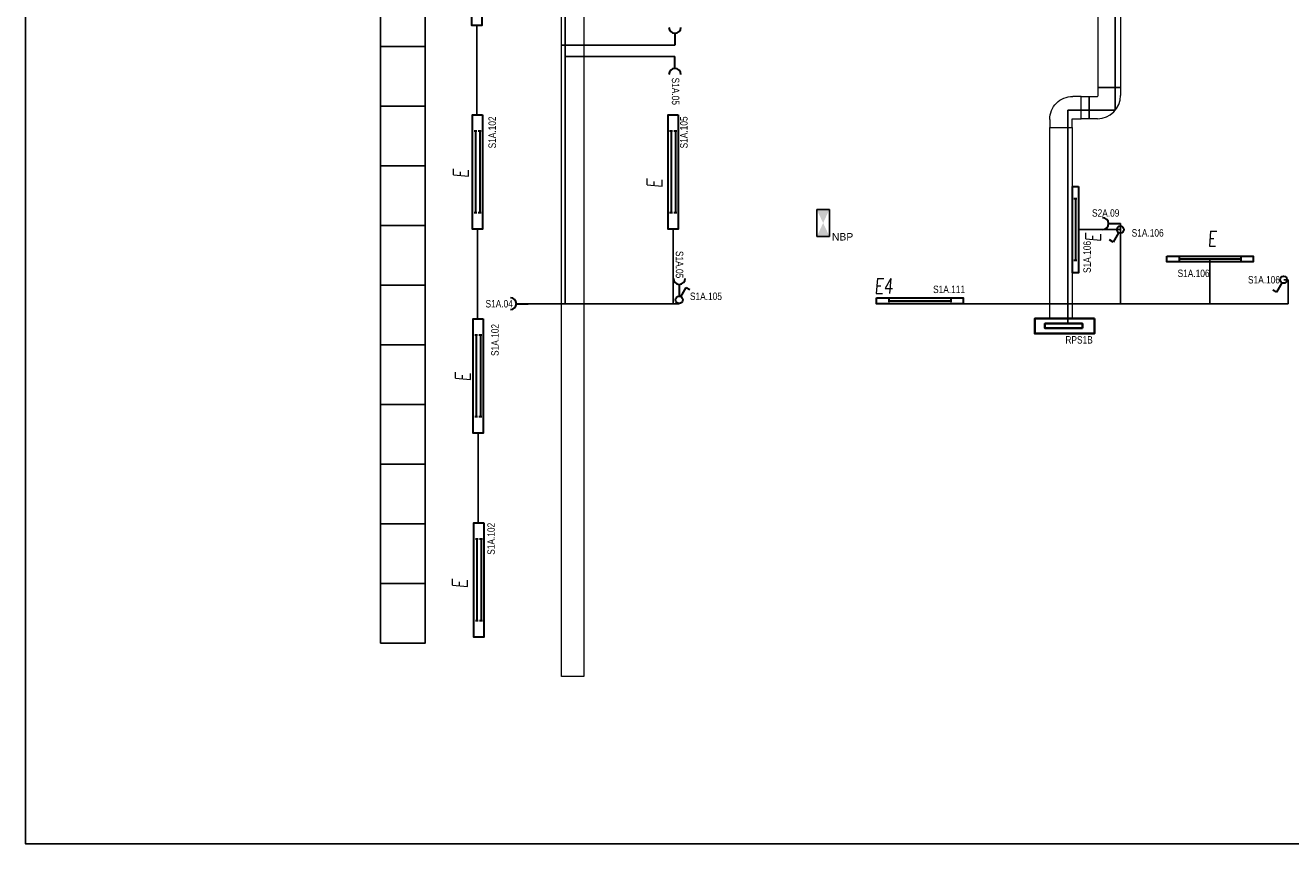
# Model space of a CAD drawing. Header units: millimetres. Extents: x 373037 to 682063, y 76092 to 274210.
# Tile 8 of 256: x 420037 to 437010, y 110792 to 121765. Entities that reach past the tile are written whole.
import ezdxf
from ezdxf.enums import TextEntityAlignment as Align

# ---------------------------------------------------------------- set-up
doc = ezdxf.new("R2010")
doc.units = ezdxf.units.MM
doc.header["$LTSCALE"] = 100
doc.layers.get('0').update_dxf_attribs({"linetype": 'CONTINUOUS'})
for name, color, linetype, lineweight in [('2DE_OBL', 97, 'CONTINUOUS', 30), ('2DE_OBL_L1', 91, 'CONTINUOUS', 30), ('2DE_PRO_KK', 136, 'CONTINUOUS', 15), ('CAT_SLN-HL.ŽLAB', 11, 'CONTINUOUS', 200), ('E_NOUZOVÉ+PP OSVĚTLENÍ', 60, 'CONTINUOUS', 25), ('E_ROZVADĚČE', 1, 'CONTINUOUS', 35), ('E_SVĚTLA POPIS', 130, 'CONTINUOUS', 30), ('E_VEDENÍ SILNOPROUD', 50, 'CONTINUOUS', 25), ('E_VYPINACE', 170, 'CONTINUOUS', 30), ('E_ZÁSUVKY POPIS', 156, 'CONTINUOUS', 30), ('E_ZÁSUVKY.OST.+VYVODY', 11, 'CONTINUOUS', 30), ('E_ŽLABY', 40, 'CONTINUOUS', 15), ('U1 LIGHTING', 10, 'CONTINUOUS', 35)]:
    doc.layers.add(name, color=color, linetype=linetype, lineweight=lineweight)
for name, color, linetype in [('E_RÁM', 253, 'CONTINUOUS'), ('GC3_MEP_E_LV_SECURITY LIGHT', 80, 'CONTINUOUS'), ('PIKTOGRAMY', 210, 'CONTINUOUS'), ('Svetla - prepinace', 7, 'CONTINUOUS')]:
    doc.layers.add(name, color=color, linetype=linetype)
doc.styles.add('ARIAL', font='arial.ttf')
doc.styles.add('CP_ATTR', font='ROMANS.SHX')
doc.styles.add('CS-ROMANS', font='romans.shx', dxfattribs={"width": 0.75, "oblique": 5})
doc.styles.get("Standard").update_dxf_attribs({"font": 'arial.ttf'})
doc.styles.add('V+P_01_B3_E_FP_001$0$BLOCK', font='romans.shx', dxfattribs={"width": 0.8})

# ---------------------------------------------------------------- blocks, each defined once
blk = doc.blocks.new('2DELLI009_CZ')
for p, q in [((-0.5, 0.1), (-0.5, -0.1)), ((-0.5, 0), (0.5, 0)), ((0.5, 0.1), (0.5, -0.1))]:
    blk.add_line(p, q)
blk.add_lwpolyline([(-0.7, 0.2), (0.7, 0.2), (0.7, -0.2), (-0.7, -0.2)], close=True)
at = {"linetype": 'ByBlock', "style": 'CP_ATTR', "flags": 9}
for tag, p in [('NAME', (-0.092, -0.018)), ('GROUP', (-0.092, -0.018)), ('NUMBER', (-0.092, -0.018)), ('PRODUCER', (-0.092, -0.018)), ('ARTICLE', (-0.092, -0.018)), ('CHARACTER', (-0.092, -0.018)), ('VOLTAGE', (-0.092, -0.019)), ('WEIGHT', (-0.092, -0.018)), ('OTHER', (-0.092, -0.018)), ('PRODUCT-TYPE', (-0.092, -0.019)), ('ORDER-NO', (-0.092, -0.019)), ('POWER', (-0.092, -0.019))]:
    blk.add_attdef(tag, text='', height=0.00005, dxfattribs=at).set_placement(p, align=Align.MIDDLE_LEFT)
blk = doc.blocks.new('V+P_01_B3_E_FP_001$0$E-LI-35')
at = {"layer": 'E_NOUZOVÉ+PP OSVĚTLENÍ', "linetype": 'ByBlock'}
for p, q in [((-10.9, -1.9), (10.9, -1.9)), ((-10.9, -12.1), (-10.9, -1.9)), ((10.9, -1.9), (10.9, -12.1)), ((-10.9, -12.1), (10.9, -12.1))]:
    blk.add_line(p, q, dxfattribs=at)
at = {"layer": 'E_NOUZOVÉ+PP OSVĚTLENÍ'}
blk.add_solid([(-10.9, -12.1), (-10.9, -1.9), (10.9, -1.9), (10.9, -12.1)], dxfattribs=at)
at = {"layer": 'E_NOUZOVÉ+PP OSVĚTLENÍ', "style": 'V+P_01_B3_E_FP_001$0$BLOCK', "width": 0.8, "flags": 8}
for tag, p in [('DIVERS.1', (-17.9, -2.1)), ('DIVERS.2', (-16.4, -12))]:
    blk.add_attdef(tag, text='', height=7.25, dxfattribs=at).set_placement(p, align=Align.RIGHT)
at = {"layer": 'E_NOUZOVÉ+PP OSVĚTLENÍ', "style": 'V+P_01_B3_E_FP_001$0$BLOCK', "width": 0.8}
for tag, p, height, flags in [('BLOCKNAME', (-6.8, -1.4), 2.54, 3), ('LEISTUNG', (13.3, -12), 7.25, 8)]:
    blk.add_attdef(tag, p, '', height=height, dxfattribs=dict(at, flags=flags))
blk.add_attdef('STROMKREIS', text='', height=7.25, dxfattribs=at).set_placement((-11.8, -23.8), align=Align.BOTTOM_CENTER)
blk = doc.blocks.new('*U41')
at = {"layer": 'GC3_MEP_E_LV_SECURITY LIGHT', "xscale": 16.54563019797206, "yscale": 16.54563022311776, "zscale": 16.54563022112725, "rotation": 270.2193183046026}
blk.add_blockref('V+P_01_B3_E_FP_001$0$E-LI-35', (116, 0), dxfattribs=at)
at = {"layer": 'PIKTOGRAMY', "style": 'ARIAL'}
blk.add_attdef('PIKTOGRAM', (162, -40), '', height=100, dxfattribs=at)
blk = doc.blocks.new('E4')
at = {"layer": 'U1 LIGHTING', "style": 'CS-ROMANS', "oblique": 5, "width": 0.75}
blk.add_text('E4', height=200, dxfattribs=at).set_placement((229480, 21709))
blk = doc.blocks.new('Rozvaděč')
at = {"layer": 'E_ROZVADĚČE'}
blk.add_lwpolyline([(2, 6), (802, 6), (802, 206), (2, 206), (2, 6)], dxfattribs=at)
blk.add_lwpolyline([(161, 134), (664, 134), (664, 73), (161, 73)], close=True, dxfattribs=at)
blk = doc.blocks.new('2DELLI010_CZ')
for p, q in [((-0.5, 0.25), (-0.5, 0.05)), ((0.5, 0.25), (0.5, 0.05)), ((-0.5, 0.15), (0.5, 0.15)), ((-0.5, -0.05), (-0.5, -0.25)), ((-0.5, -0.15), (0.5, -0.15)), ((0.5, -0.05), (0.5, -0.25))]:
    blk.add_line(p, q)
blk.add_lwpolyline([(-0.7, 0.35), (0.7, 0.35), (0.7, -0.35), (-0.7, -0.35)], close=True)
at = {"linetype": 'ByBlock', "style": 'CP_ATTR', "flags": 9}
for tag, p in [('NAME', (-0.092, -0.018)), ('GROUP', (-0.092, -0.018)), ('NUMBER', (-0.092, -0.018)), ('PRODUCER', (-0.092, -0.018)), ('ARTICLE', (-0.092, -0.018)), ('CHARACTER', (-0.092, -0.018)), ('VOLTAGE', (-0.092, -0.019)), ('WEIGHT', (-0.092, -0.018)), ('OTHER', (-0.092, -0.018)), ('PRODUCT-TYPE', (-0.092, -0.019)), ('ORDER-NO', (-0.092, -0.019)), ('POWER', (-0.092, -0.019))]:
    blk.add_attdef(tag, text='', height=0.00005, dxfattribs=at).set_placement(p, align=Align.MIDDLE_LEFT)
blk = doc.blocks.new('zasuvka_jednoducha')
at = {"color": 1, "lineweight": 30}
blk.add_line((19281, 12983), (19281, 13143), dxfattribs=at)
blk.add_arc((19281, 12903), 80, 0, 180, dxfattribs=at)
blk = doc.blocks.new('*U30')
at = {"color": 0, "linetype": 'ByBlock'}
for p, q in [((24, 249.57), (96, 374.28)), ((96, 374.28), (143.56, 346.82))]:
    blk.add_line(p, q, dxfattribs=at)
blk.add_circle((0, 208), 48, dxfattribs=at)
blk = doc.blocks.new('prepinas-svetel-jednoduchy')
at = {"layer": 'E_VYPINACE', "rotation": 89.99999999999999}
blk.add_blockref('*U30', (208, 2), dxfattribs=at)
blk = doc.blocks.new('*U192')
for p, q in [((120, 160), (120, 270)), ((120, 270), (420, 270)), ((420, 270), (420, 160)), ((0, -150), (0, 150)), ((0, 150), (110, 150)), ((110, -150), (0, -150))]:
    blk.add_line(p, q)
for radius in [310, 10]:
    blk.add_arc((110, 160), radius, 270, 0)
at = {"style": 'CP_ATTR', "flags": 9}
for tag in ['NAME', 'PRODUCER', 'PRODUCT-TYPE', 'ARTICLE', 'FLOW', 'NUMBER', 'SYSTEM', 'FORM', 'SIZE', 'OTHER']:
    blk.add_attdef(tag, (0, 0), '', height=0.0001, dxfattribs=at)
blk = doc.blocks.new('*U193')
for p, q in [((120, 160), (120, 270)), ((120, 270), (420, 270)), ((420, 270), (420, 160)), ((0, -150), (0, 150)), ((0, 150), (110, 150)), ((110, -150), (0, -150))]:
    blk.add_line(p, q)
for radius in [310, 10]:
    blk.add_arc((110, 160), radius, 270, 0)
at = {"style": 'CP_ATTR', "flags": 9}
for tag in ['NAME', 'PRODUCER', 'PRODUCT-TYPE', 'ARTICLE', 'FLOW', 'NUMBER', 'SYSTEM', 'FORM', 'SIZE', 'OTHER']:
    blk.add_attdef(tag, (0, 0), '', height=0.0001, dxfattribs=at)
blk = doc.blocks.new('*U196')
for p, q in [((0, -150), (0, 150)), ((0, 150), (3906, 150)), ((3906, 150), (3906, -150)), ((3906, -150), (0, -150))]:
    blk.add_line(p, q)
at = {"style": 'CP_ATTR', "flags": 9}
for tag in ['NAME', 'PRODUCER', 'PRODUCT-TYPE', 'ARTICLE', 'FLOW', 'NUMBER', 'SYSTEM', 'FORM', 'SIZE', 'OTHER']:
    blk.add_attdef(tag, (0, 0), '', height=0.0001, dxfattribs=at)
blk = doc.blocks.new('*U197')
for p, q in [((0, -150), (0, 150)), ((0, 150), (110, 150)), ((110, 150), (110, -150)), ((110, -150), (0, -150))]:
    blk.add_line(p, q)
at = {"style": 'CP_ATTR', "flags": 9}
for tag in ['NAME', 'PRODUCER', 'PRODUCT-TYPE', 'ARTICLE', 'FLOW', 'NUMBER', 'SYSTEM', 'FORM', 'SIZE', 'OTHER']:
    blk.add_attdef(tag, (0, 0), '', height=0.0001, dxfattribs=at)
blk = doc.blocks.new('E')
at = {"layer": 'U1 LIGHTING', "style": 'CS-ROMANS', "oblique": 5, "width": 0.75}
blk.add_text('E', height=200, dxfattribs=at).set_placement((229480, 21709))
blk = doc.blocks.new('*U199')
for p, q in [((0, -150), (0, 150)), ((0, 150), (2561, 150)), ((2561, 150), (2561, -150)), ((2561, -150), (0, -150))]:
    blk.add_line(p, q)
at = {"style": 'CP_ATTR', "flags": 9}
for tag in ['NAME', 'PRODUCER', 'PRODUCT-TYPE', 'ARTICLE', 'FLOW', 'NUMBER', 'SYSTEM', 'FORM', 'SIZE', 'OTHER']:
    blk.add_attdef(tag, (0, 0), '', height=0.0001, dxfattribs=at)
blk = doc.blocks.new('*U204')
for p, q in [((0, -150), (0, 150)), ((0, 150), (5735, 150)), ((5735, 150), (5735, -150)), ((5735, -150), (0, -150))]:
    blk.add_line(p, q)
at = {"style": 'CP_ATTR', "flags": 9}
for tag in ['NAME', 'PRODUCER', 'PRODUCT-TYPE', 'ARTICLE', 'FLOW', 'NUMBER', 'SYSTEM', 'FORM', 'SIZE', 'OTHER']:
    blk.add_attdef(tag, (0, 0), '', height=0.0001, dxfattribs=at)
blk = doc.blocks.new('*U205')
for p, q in [((0, -150), (0, 150)), ((0, 150), (8465, 150)), ((8465, 150), (8465, -150)), ((8465, -150), (0, -150))]:
    blk.add_line(p, q)
at = {"style": 'CP_ATTR', "flags": 9}
for tag in ['NAME', 'PRODUCER', 'PRODUCT-TYPE', 'ARTICLE', 'FLOW', 'NUMBER', 'SYSTEM', 'FORM', 'SIZE', 'OTHER']:
    blk.add_attdef(tag, (0, 0), '', height=0.0001, dxfattribs=at)

msp = doc.modelspace()

# ---------------------------------------------------------------- linework, layer by layer
at = {"layer": 'E_RÁM', "color": 252, "true_color": 0x939598}
msp.add_lwpolyline([(446617, 110792), (420037, 110792), (420037, 134472), (446617, 134472)], close=True, dxfattribs=at)
at = {"layer": 'E_VEDENÍ SILNOPROUD'}
for p, q in [((427277, 118032), (427277, 127882)), ((434655, 125367), (434655, 120933)), ((426095, 121764), (426095, 120564)), ((427277, 121497), (428750, 121497)), ((427277, 121347), (428750, 121347)), ((434655, 120933), (434655, 120626)), ((434020, 120626), (434020, 117766)), ((434655, 120626), (434020, 120626)), ((426103, 119030), (426103, 117830)), ((428727, 119032), (428727, 118032)), ((434727, 119026), (434163, 119026)), ((434727, 118032), (434727, 119106)), ((435927, 118632), (435927, 118032)), ((436977, 118354), (436917, 118354)), ((436977, 118032), (436977, 118354)), ((428727, 118032), (426777, 118032)), ((428727, 118032), (428809, 118032)), ((432615, 118032), (433527, 118032)), ((435927, 118032), (433527, 118032)), ((435927, 118032), (436977, 118032)), ((426112, 116296), (426112, 115096))]:
    msp.add_line(p, q, dxfattribs=at)
at = {"layer": 'E_VEDENÍ SILNOPROUD', "color": 242, "true_color": 0xcd2027}
for points in [[(424802, 122282), (425402, 122282), (425402, 121482), (424802, 121482)], [(424802, 121482), (425402, 121482), (425402, 120682), (424802, 120682)], [(424802, 120682), (425402, 120682), (425402, 119882), (424802, 119882)], [(424802, 119882), (425402, 119882), (425402, 119082), (424802, 119082)], [(424802, 119082), (425402, 119082), (425402, 118282), (424802, 118282)], [(424802, 118282), (425402, 118282), (425402, 117482), (424802, 117482)], [(424802, 117482), (425402, 117482), (425402, 116682), (424802, 116682)], [(424802, 116682), (425402, 116682), (425402, 115882), (424802, 115882)], [(424802, 115882), (425402, 115882), (425402, 115082), (424802, 115082)], [(424802, 115082), (425402, 115082), (425402, 114282), (424802, 114282)], [(424802, 114282), (425402, 114282), (425402, 113482), (424802, 113482)]]:
    msp.add_lwpolyline(points, close=True, dxfattribs=at)

# ---------------------------------------------------------------- block references
at = {"rotation": 180}
msp.add_blockref('Rozvaděč', (434378, 117838), dxfattribs=at)
at = {"layer": '2DE_OBL', "xscale": 1095.714285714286, "yscale": 191.4285714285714, "zscale": 409.9999999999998, "rotation": 270}
for p in [(426095, 122531), (426103, 119797), (428727, 119799), (426112, 117063), (426121, 114329)]:
    msp.add_blockref('2DELLI010_CZ', p, dxfattribs=at)
at = {"layer": '2DE_OBL_L1', "xscale": 828.5714285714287, "yscale": 200, "zscale": 1000, "rotation": 270}
msp.add_blockref('2DELLI009_CZ', (434123, 119026), dxfattribs=at)
at = {"layer": '2DE_OBL_L1', "xscale": 828.5714285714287, "yscale": 200, "zscale": 1000}
for p in [(435927, 118632), (432035, 118072)]:
    msp.add_blockref('2DELLI009_CZ', p, dxfattribs=at)
at = {"layer": '2DE_PRO_KK', "rotation": 270}
for name, p in [('*U204', (427377, 127232)), ('*U205', (427377, 121497))]:
    msp.add_blockref(name, p, dxfattribs=at)
at = {"layer": 'CAT_SLN-HL.ŽLAB', "color": 1, "rotation": 180}
for p in [(448031, 134641), (448090, 131275)]:
    msp.add_blockref('zasuvka_jednoducha', p, dxfattribs=at)
at = {"layer": 'CAT_SLN-HL.ŽLAB', "color": 1}
msp.add_blockref('zasuvka_jednoducha', (409469, 108204), dxfattribs=at)
at = {"layer": 'E_NOUZOVÉ+PP OSVĚTLENÍ'}
ref = msp.add_blockref('*U41', (430738, 119115), dxfattribs=at)
ref.add_attrib('PIKTOGRAM', 'NBP', (430855, 118880), dxfattribs={"height": 100, "style": 'ARIAL'})
at = {"layer": 'E_ZÁSUVKY.OST.+VYVODY', "color": 1, "rotation": 270}
for p in [(421583, 138387), (413640, 137314)]:
    msp.add_blockref('zasuvka_jednoducha', p, dxfattribs=at)
at = {"layer": 'E_ŽLABY'}
for name, p, rotation in [('*U196', (434577, 124839), 270), ('*U197', (434307, 120663), 180), ('*U199', (433927, 120393), 270)]:
    msp.add_blockref(name, p, dxfattribs=dict(at, rotation=rotation))
at = {"layer": 'E_ŽLABY', "zscale": 110}
msp.add_blockref('*U192', (434307, 120663), dxfattribs=at)
at = {"layer": 'E_ŽLABY', "xscale": -1, "zscale": 110, "rotation": 270}
msp.add_blockref('*U193', (433927, 120393), dxfattribs=at)
at = {"layer": 'E_ŽLABY'}
msp.add_blockref('E4', (201944, 96460), dxfattribs=at)
at = {"layer": 'Svetla - prepinace'}
for p, rotation in [((434727, 119026), 89.99999999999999), ((436917, 118354), 89.99999999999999), ((428805, 118084), 270)]:
    msp.add_blockref('prepinas-svetel-jednoduchy', p, dxfattribs=dict(at, rotation=rotation))
at = {"layer": 'U1 LIGHTING', "rotation": 90}
for p in [(447690, -109764), (450286, -109895), (456171, -110623), (447716, -112491), (447676, -115263)]:
    msp.add_blockref('E', p, dxfattribs=at)
at = {"layer": 'U1 LIGHTING'}
msp.add_blockref('E', (206413, 97095), dxfattribs=at)

# ---------------------------------------------------------------- texts
at = {"layer": 'E_SVĚTLA POPIS', "width": 0.8}
for s, p in [('S1A.102', (426349, 120115)), ('S1A.105', (428920, 120115)), ('S1A.106', (434329, 118445)), ('S1A.102', (426386, 117332)), ('S1A.102', (426334, 114666))]:
    msp.add_text(s, height=100, rotation=90, dxfattribs=at).set_placement(p)
for s, p in [('S1A.106', (434877, 118932)), ('S1A.106', (435493, 118390)), ('S1A.106', (436437, 118304)), ('S1A.105', (428952, 118082)), ('S1A.111', (432213, 118175))]:
    msp.add_text(s, height=100, dxfattribs=at).set_placement(p)
at = {"layer": 'E_ZÁSUVKY POPIS', "width": 0.8}
for p in [(428709, 121064), (428762, 118740)]:
    msp.add_text('S1A.05', height=100, rotation=270, dxfattribs=at).set_placement(p)
for s, p in [('S2A.09', (434345, 119199)), ('S1A.04', (426210, 117982))]:
    msp.add_text(s, height=100, dxfattribs=at).set_placement(p)
at = {"layer": 'E_ZÁSUVKY POPIS', "color": 242, "true_color": 0xcd2027, "width": 0.8}
msp.add_text('RPS1B', height=100, dxfattribs=at).set_placement((433988, 117498))

doc.saveas('drawing.dxf')
